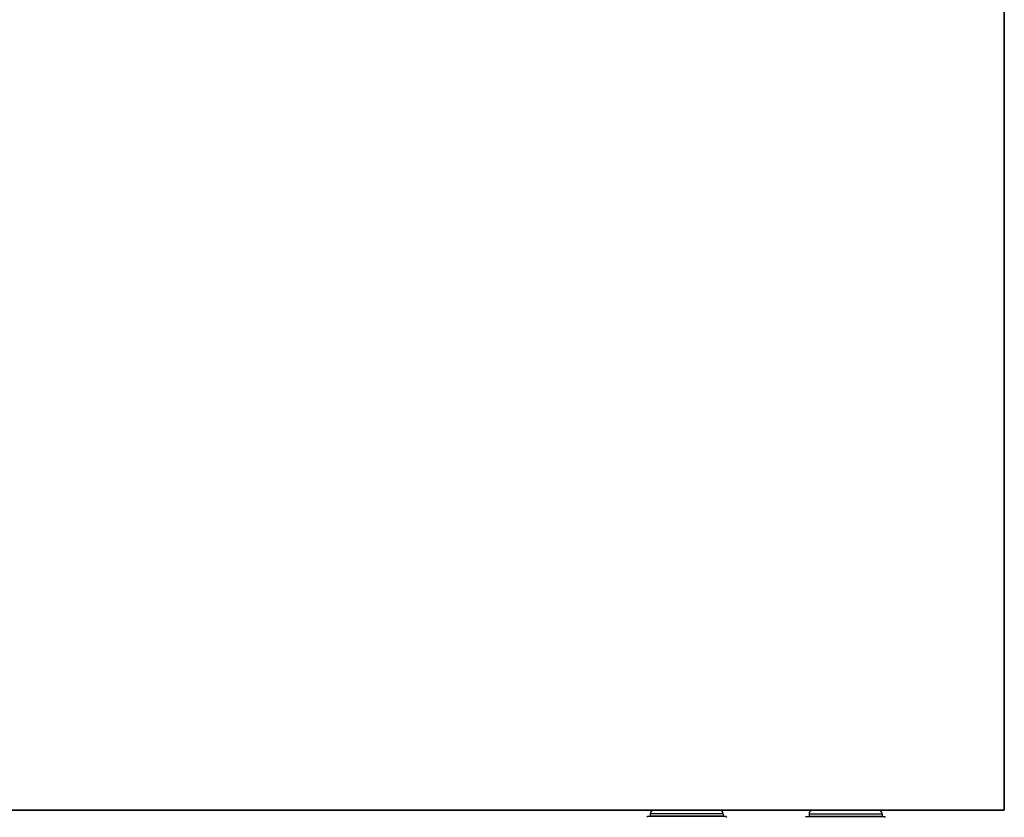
# Model space of a CAD drawing. Header units: millimetres. Extents: x 17747 to 112039, y -74980 to 446921.
# Tile 133 of 256: x 60858 to 61168, y -71608 to -71357. Entities that reach past the tile are written whole.
import ezdxf

# ---------------------------------------------------------------- set-up
doc = ezdxf.new("R2010")
doc.units = ezdxf.units.MM
doc.layers.add('UT_ZAŘÍZENÍ - OT', color=3, linetype='Continuous', lineweight=35)

msp = doc.modelspace()

# ---------------------------------------------------------------- linework, layer by layer
at = {"color": 0, "linetype": 'Continuous'}
for p, q in [((61055.65, -71608.01), (61055.35, -71608.31)), ((61080.25, -71608.01), (61055.65, -71608.01)), ((61079.45, -71607.21), (61056.45, -71607.21)), ((61056.45, -71607.21), (61056.45, -71607.91)), ((61079.45, -71607.91), (61056.45, -71607.91)), ((61078.35, -71606.11), (61057.55, -71606.11)), ((61079.45, -71607.21), (61079.45, -71607.91)), ((61080.25, -71608.01), (61080.55, -71608.31)), ((61105.65, -71608.01), (61105.35, -71608.31)), ((61105.65, -71608.01), (61130.25, -71608.01)), ((61106.45, -71607.21), (61106.45, -71607.91)), ((61106.45, -71607.21), (61129.45, -71607.21)), ((61106.45, -71607.91), (61129.45, -71607.91)), ((61107.55, -71606.11), (61128.35, -71606.11)), ((61129.45, -71607.21), (61129.45, -71607.91)), ((61130.25, -71608.01), (61130.55, -71608.31))]:
    msp.add_line(p, q, dxfattribs=at)
for centre, start, end in [((61057.55, -71607.21), 90, 180), ((61057.55, -71607.91), 180, 185.2187), ((61078.35, -71607.21), 0, 90), ((61078.35, -71607.91), 354.7813, 0), ((61107.55, -71607.21), 90, 180), ((61107.55, -71607.91), 180, 185.2187), ((61128.35, -71607.21), 0, 90), ((61128.35, -71607.91), 354.7813, 0)]:
    msp.add_arc(centre, 1.1, start, end, dxfattribs=at)
at = {"layer": 'UT_ZAŘÍZENÍ - OT', "linetype": 'Continuous'}
for p, q in [((61167.95, -71606.11), (61167.95, -71106.11)), ((59367.95, -71606.11), (61167.95, -71606.11))]:
    msp.add_line(p, q, dxfattribs=at)

doc.saveas('drawing.dxf')
